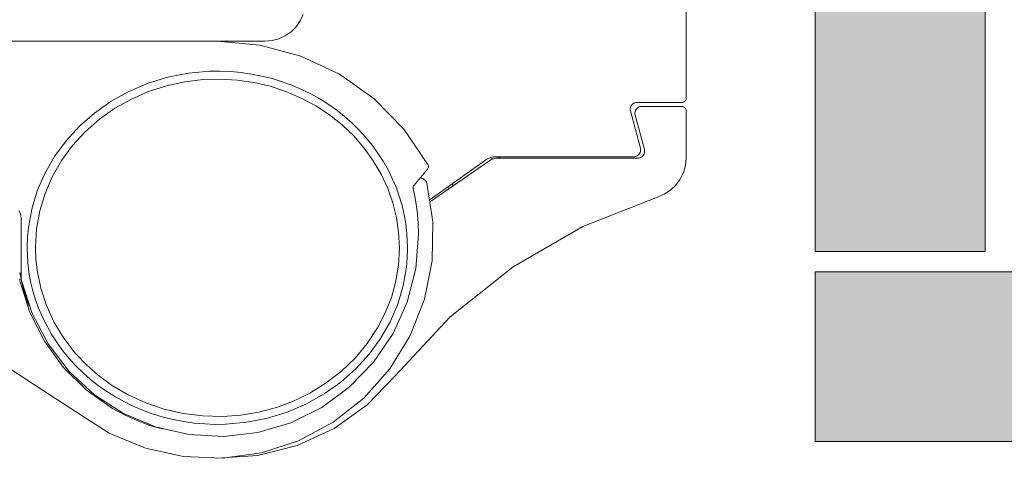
# Paper-space layout 'AD-02 DETAL MONTAŻU DRZWI' of a CAD drawing. Header units: millimetres. Extents: x 0 to 594, y 0 to 550.
# Tile 92 of 99: x 271 to 285, y 470 to 476. Entities that reach past the tile are written whole.
import ezdxf
from ezdxf.xclip import XClip

# ---------------------------------------------------------------- set-up
doc = ezdxf.new("R2010")
doc.units = ezdxf.units.MM
doc.header["$MEASUREMENT"] = 0
doc.header["$XCLIPFRAME"] = 0
doc.layers.add('A_stolarka', color=7, linetype='Continuous')
doc.layers.add('A_stolarka_Nr_pióra__1', color=7, linetype='Continuous', lineweight=20)
doc.layers.add('A_stolarka_Nr_pióra__4', color=7, linetype='Continuous', lineweight=18, true_color=0x4b4b4b)
pattern_1 = [(0, (-46422.7975, -26825.25806), (0, 0.3519527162), [0, -0.2031999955]), (0, (-46422.6959, -26825.08208), (0, 0.3519527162), [0, -0.2031999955])]

# ---------------------------------------------------------------- blocks, each defined once
blk = doc.blocks.new('Rysunek_1_1', base_point=(-46422.798, -26825.258))
at = {"layer": 'A_stolarka', "linetype": 'Continuous', "lineweight": 0, "true_color": 0x4b4b4b}
h = blk.add_hatch(dxfattribs=at)
h.set_pattern_fill('plaster_0001', color=251, style=0, pattern_type=2)
h.set_pattern_definition(pattern_1)
h.paths.add_polyline_path([(282.432, 492.271), (282.432, 472.871), (284.932, 472.871), (284.932, 492.271)])
h = blk.add_hatch(dxfattribs=at)
h.set_pattern_fill('plaster_0001', color=251, style=0, pattern_type=2)
h.set_pattern_definition(pattern_1)
h.paths.add_polyline_path([(309.43, 472.571), (282.432, 472.571), (282.432, 470.071), (309.43, 470.071)])
at = {"layer": 'A_stolarka_Nr_pióra__1', "color": 7, "linetype": 'Continuous', "lineweight": 20, "ltscale": 0.2}
for p, q in [((280.532, 477.265), (280.532, 475.125)), ((274.896, 476.36), (274.851, 476.265)), ((274.791, 476.179), (274.717, 476.105)), ((274.851, 476.265), (274.791, 476.179)), ((274.537, 476.001), (274.436, 475.974)), ((274.632, 476.045), (274.537, 476.001)), ((274.717, 476.105), (274.632, 476.045)), ((274.332, 475.965), (267.732, 475.965)), ((273.632, 475.965), (274.256, 475.91)), ((274.256, 475.91), (274.861, 475.746)), ((274.436, 475.974), (274.332, 475.965)), ((274.861, 475.746), (275.427, 475.479)), ((275.427, 475.479), (275.938, 475.116)), ((275.938, 475.116), (276.378, 474.669)), ((280.531, 475.115), (280.528, 475.104)), ((280.532, 475.125), (280.531, 475.115)), ((279.708, 474.975), (279.712, 474.993)), ((279.708, 474.957), (279.708, 474.975)), ((279.712, 474.993), (279.719, 475.01)), ((279.719, 475.01), (279.728, 475.026)), ((279.728, 475.026), (279.741, 475.039)), ((279.741, 475.039), (279.755, 475.05)), ((279.755, 475.05), (279.772, 475.058)), ((279.772, 475.058), (279.79, 475.063)), ((279.789, 474.95), (279.799, 474.966)), ((279.79, 475.063), (279.808, 475.065)), ((279.799, 474.966), (279.812, 474.979)), ((280.472, 475.065), (279.808, 475.065)), ((279.812, 474.979), (279.826, 474.99)), ((279.826, 474.99), (279.843, 474.998)), ((279.843, 474.998), (279.86, 475.003)), ((279.86, 475.003), (279.878, 475.005)), ((279.878, 475.005), (280.472, 475.005)), ((280.482, 475.066), (280.472, 475.065)), ((280.472, 475.005), (280.482, 475.004)), ((280.492, 475.069), (280.482, 475.066)), ((280.482, 475.004), (280.492, 475.001)), ((280.502, 475.073), (280.492, 475.069)), ((280.492, 475.001), (280.502, 474.997)), ((280.51, 475.079), (280.502, 475.073)), ((280.502, 474.997), (280.51, 474.991)), ((280.518, 475.086), (280.51, 475.079)), ((280.51, 474.991), (280.518, 474.983)), ((280.524, 475.095), (280.518, 475.086)), ((280.518, 474.983), (280.524, 474.975)), ((280.528, 475.104), (280.524, 475.095)), ((280.524, 474.975), (280.528, 474.965)), ((280.528, 474.965), (280.531, 474.955)), ((279.711, 474.939), (279.708, 474.957)), ((279.711, 474.939), (279.858, 474.391)), ((279.779, 474.915), (279.783, 474.933)), ((279.779, 474.897), (279.779, 474.915)), ((279.782, 474.879), (279.779, 474.897)), ((279.918, 474.371), (279.782, 474.879)), ((279.783, 474.933), (279.789, 474.95)), ((280.531, 474.955), (280.532, 474.945)), ((280.532, 474.945), (280.532, 474.245)), ((276.378, 474.669), (276.732, 474.152)), ((279.858, 474.391), (279.861, 474.374)), ((277.6, 474.228), (277.626, 474.244)), ((277.626, 474.244), (277.655, 474.256)), ((277.685, 474.233), (277.653, 474.255)), ((277.655, 474.256), (277.685, 474.263)), ((277.685, 474.263), (277.715, 474.265)), ((277.695, 474.236), (277.724, 474.243)), ((279.761, 474.265), (277.715, 474.265)), ((277.724, 474.243), (277.755, 474.245)), ((279.821, 474.245), (277.755, 474.245)), ((277.8, 474.245), (277.771, 474.265)), ((279.778, 474.266), (279.761, 474.265)), ((279.794, 474.27), (279.778, 474.266)), ((279.809, 474.277), (279.794, 474.27)), ((279.823, 474.286), (279.809, 474.277)), ((279.838, 474.246), (279.821, 474.245)), ((279.835, 474.298), (279.823, 474.286)), ((279.846, 474.311), (279.835, 474.298)), ((279.854, 474.25), (279.838, 474.246)), ((279.853, 474.326), (279.846, 474.311)), ((279.859, 474.341), (279.853, 474.326)), ((279.869, 474.257), (279.854, 474.25)), ((279.861, 474.358), (279.859, 474.341)), ((279.861, 474.374), (279.861, 474.358)), ((279.883, 474.266), (279.869, 474.257)), ((279.895, 474.278), (279.883, 474.266)), ((279.906, 474.291), (279.895, 474.278)), ((279.913, 474.306), (279.906, 474.291)), ((279.919, 474.321), (279.913, 474.306)), ((279.918, 474.371), (279.921, 474.354)), ((279.921, 474.338), (279.919, 474.321)), ((279.921, 474.354), (279.921, 474.338)), ((280.532, 474.245), (280.522, 474.137)), ((276.731, 474.093), (276.725, 474.084)), ((276.736, 474.102), (276.731, 474.093)), ((276.732, 474.152), (276.736, 474.143)), ((276.736, 474.143), (276.739, 474.133)), ((276.739, 474.112), (276.736, 474.102)), ((276.739, 474.133), (276.74, 474.123)), ((276.74, 474.123), (276.739, 474.112)), ((277.6, 474.228), (276.765, 473.637)), ((277.64, 474.209), (276.77, 473.604)), ((277.64, 474.209), (277.666, 474.225)), ((277.666, 474.225), (277.695, 474.236)), ((280.522, 474.137), (280.493, 474.032)), ((276.527, 473.848), (276.725, 474.084)), ((276.615, 473.953), (276.632, 473.952)), ((276.632, 473.952), (276.648, 473.948)), ((280.493, 474.032), (280.445, 473.935)), ((276.513, 473.807), (276.514, 473.818)), ((276.515, 473.796), (276.513, 473.807)), ((276.514, 473.818), (276.516, 473.829)), ((276.516, 473.829), (276.521, 473.839)), ((276.521, 473.839), (276.527, 473.848)), ((276.648, 473.948), (276.664, 473.941)), ((276.664, 473.941), (276.678, 473.932)), ((276.678, 473.932), (276.69, 473.921)), ((276.69, 473.921), (276.701, 473.908)), ((276.701, 473.908), (276.709, 473.893)), ((276.709, 473.893), (276.714, 473.877)), ((276.714, 473.877), (276.804, 473.308)), ((277.046, 473.796), (277.018, 473.816)), ((277.113, 473.842), (277.083, 473.862)), ((280.381, 473.847), (280.302, 473.773)), ((280.445, 473.935), (280.381, 473.847)), ((276.515, 473.796), (276.548, 473.63)), ((279.01, 473.238), (280.11, 473.672)), ((280.211, 473.714), (280.11, 473.672)), ((280.302, 473.773), (280.211, 473.714)), ((276.548, 473.63), (276.572, 473.463)), ((270.71, 473.47), (270.727, 473.436)), ((270.727, 473.436), (270.738, 473.399)), ((270.738, 473.399), (270.742, 473.361)), ((276.572, 473.463), (276.587, 473.294)), ((270.742, 472.487), (270.742, 473.361)), ((276.587, 473.294), (276.592, 473.125)), ((276.804, 473.308), (276.793, 472.733)), ((277.986, 472.645), (279.01, 473.238)), ((276.592, 473.125), (276.552, 472.618)), ((270.832, 472.925), (270.832, 472.941)), ((270.953, 472.925), (270.953, 472.94)), ((276.311, 472.925), (276.311, 472.918)), ((276.432, 472.925), (276.432, 472.917)), ((276.793, 472.733), (276.68, 472.168)), ((277.06, 471.909), (277.986, 472.645)), ((270.748, 472.437), (270.722, 472.563)), ((276.552, 472.618), (276.425, 472.126)), ((270.722, 472.456), (270.722, 472.467)), ((270.723, 472.445), (270.722, 472.456)), ((270.725, 472.433), (270.723, 472.445)), ((270.727, 472.422), (270.725, 472.433)), ((270.871, 471.971), (270.727, 472.422)), ((270.742, 472.476), (270.742, 472.487)), ((270.743, 472.465), (270.742, 472.476)), ((270.745, 472.453), (270.743, 472.465)), ((270.747, 472.442), (270.745, 472.453)), ((270.903, 471.959), (270.747, 472.442)), ((270.78, 472.312), (270.748, 472.437)), ((270.817, 472.188), (270.78, 472.312)), ((270.86, 472.066), (270.817, 472.188)), ((276.425, 472.126), (276.217, 471.663)), ((276.68, 472.168), (276.47, 471.633)), ((271.085, 471.548), (270.871, 471.971)), ((271.139, 471.509), (270.903, 471.959)), ((269.436, 471.88), (271.556, 470.507)), ((276.254, 471.044), (277.06, 471.909)), ((276.217, 471.663), (275.932, 471.242)), ((276.47, 471.633), (276.169, 471.142)), ((271.364, 471.166), (271.085, 471.548)), ((271.449, 471.106), (271.139, 471.509)), ((275.932, 471.242), (275.579, 470.876)), ((271.701, 470.833), (271.364, 471.166)), ((271.823, 470.762), (271.449, 471.106)), ((276.169, 471.142), (275.787, 470.712)), ((276.254, 471.044), (275.838, 470.614)), ((272.088, 470.558), (271.701, 470.833)), ((272.251, 470.487), (271.823, 470.762)), ((275.579, 470.876), (275.169, 470.575)), ((275.787, 470.712), (275.335, 470.356)), ((272.04, 470.196), (271.556, 470.507)), ((272.265, 470.464), (272.088, 470.558)), ((272.719, 470.289), (272.251, 470.487)), ((275.169, 470.575), (274.714, 470.35)), ((275.838, 470.614), (275.351, 470.267)), ((272.449, 470.381), (272.265, 470.464)), ((272.638, 470.311), (272.449, 470.381)), ((274.714, 470.35), (274.226, 470.205)), ((275.335, 470.356), (274.827, 470.085)), ((272.572, 469.976), (272.04, 470.196)), ((272.832, 470.255), (272.638, 470.311)), ((273.214, 470.175), (272.719, 470.289)), ((274.226, 470.205), (273.721, 470.146)), ((275.351, 470.267), (274.808, 470.015)), ((273.721, 470.146), (273.214, 470.175)), ((274.827, 470.085), (274.279, 469.907)), ((273.134, 469.852), (272.572, 469.976)), ((274.279, 469.907), (273.709, 469.829)), ((274.808, 470.015), (274.229, 469.866)), ((273.709, 469.829), (273.134, 469.852)), ((274.229, 469.866), (273.632, 469.826))]:
    blk.add_line(p, q, dxfattribs=at)
at = {"layer": 'A_stolarka_Nr_pióra__1', "color": 7, "linetype": 'Continuous', "lineweight": 20, "ltscale": 0.2, "flags": 128}
for points in [[(270.832, 472.941), (270.837, 473.08), (270.85, 473.218), (270.899, 473.493), (270.98, 473.761), (271.092, 474.02), (271.234, 474.267), (271.404, 474.5), (271.601, 474.715), (271.822, 474.909), (272.066, 475.081), (272.33, 475.227), (272.611, 475.346), (272.904, 475.436), (273.208, 475.495), (273.517, 475.523), (273.672, 475.525), (273.827, 475.519), (273.982, 475.505), (274.135, 475.483), (274.287, 475.453), (274.437, 475.415), (274.584, 475.37), (274.728, 475.317), (274.869, 475.257), (275.006, 475.19), (275.138, 475.117), (275.265, 475.037), (275.388, 474.95), (275.505, 474.858), (275.615, 474.76), (275.72, 474.657), (275.819, 474.549), (275.911, 474.436), (275.995, 474.319), (276.073, 474.198), (276.144, 474.074), (276.207, 473.946), (276.262, 473.816), (276.31, 473.683), (276.35, 473.549), (276.382, 473.412), (276.406, 473.275), (276.422, 473.137), (276.432, 472.925)], [(272.368, 475.115), (272.62, 475.225), (272.882, 475.309), (273.151, 475.368), (273.425, 475.401), (273.673, 475.408), (273.921, 475.394), (274.168, 475.358), (274.408, 475.302), (274.641, 475.225), (274.866, 475.129), (275.081, 475.013), (275.281, 474.882), (275.467, 474.734), (275.638, 474.571), (275.792, 474.393), (275.927, 474.206), (276.042, 474.008), (276.139, 473.8), (276.213, 473.588), (276.267, 473.37), (276.3, 473.148), (276.311, 472.925)], [(270.953, 472.94), (270.97, 473.205), (271.017, 473.467), (271.095, 473.723), (271.202, 473.971), (271.338, 474.208), (271.5, 474.43), (271.687, 474.633), (271.895, 474.816), (272.123, 474.978), (272.368, 475.115)], [(276.432, 472.917), (276.427, 472.778), (276.415, 472.64), (276.366, 472.365), (276.286, 472.097), (276.175, 471.837), (276.034, 471.59), (275.865, 471.357), (275.669, 471.141), (275.448, 470.946), (275.205, 470.774), (274.942, 470.627), (274.661, 470.507), (274.368, 470.416), (274.065, 470.356), (273.756, 470.327), (273.601, 470.325), (273.445, 470.331), (273.291, 470.344), (273.137, 470.366), (272.985, 470.395), (272.835, 470.432), (272.688, 470.477), (272.544, 470.529), (272.403, 470.589), (272.266, 470.655), (272.133, 470.729), (272.006, 470.808), (271.883, 470.894), (271.766, 470.986), (271.655, 471.084), (271.549, 471.187), (271.45, 471.295), (271.358, 471.407), (271.273, 471.524), (271.195, 471.645), (271.124, 471.769), (271.06, 471.896), (271.004, 472.026), (270.956, 472.159), (270.916, 472.293), (270.883, 472.429), (270.858, 472.567), (270.842, 472.705), (270.832, 472.925)], [(276.311, 472.918), (276.297, 472.673), (276.257, 472.432), (276.193, 472.195), (276.103, 471.966), (275.99, 471.746), (275.837, 471.515), (275.659, 471.301), (275.458, 471.107), (275.235, 470.935), (274.995, 470.786), (274.754, 470.669), (274.502, 470.576), (274.241, 470.506), (273.975, 470.462), (273.705, 470.442), (273.416, 470.449), (273.13, 470.485), (272.85, 470.55), (272.578, 470.642), (272.318, 470.761), (272.073, 470.905), (271.881, 471.046), (271.703, 471.202), (271.54, 471.374), (271.372, 471.592), (271.23, 471.826), (271.116, 472.073), (271.031, 472.33), (270.977, 472.595), (270.959, 472.759), (270.953, 472.925)]]:
    blk.add_lwpolyline(points, dxfattribs=at)
at = {"layer": 'A_stolarka_Nr_pióra__4', "color": 251, "linetype": 'Continuous', "lineweight": 18, "ltscale": 0.2, "true_color": 0x4b4b4b, "flags": 128}
for points in [[(282.432, 492.271), (284.932, 492.271), (284.932, 472.871), (282.432, 472.871)], [(309.43, 472.571), (309.43, 470.071), (282.432, 470.071), (282.432, 472.571)]]:
    blk.add_lwpolyline(points, close=True, dxfattribs=at)

psp = doc.layouts.new('AD-02 DETAL MONTAŻU DRZWI')

# ---------------------------------------------------------------- block references
at = {"color": 37, "linetype": 'Continuous', "lineweight": 5, "true_color": 0x656532}
ref = psp.add_blockref('Rysunek_1_1', (-46422.798, -26825.258), dxfattribs=at)
XClip(ref).set_block_clipping_path([(39.90003743, 274.842170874), (528.4304887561, 524.007291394)])

doc.saveas('drawing.dxf')
